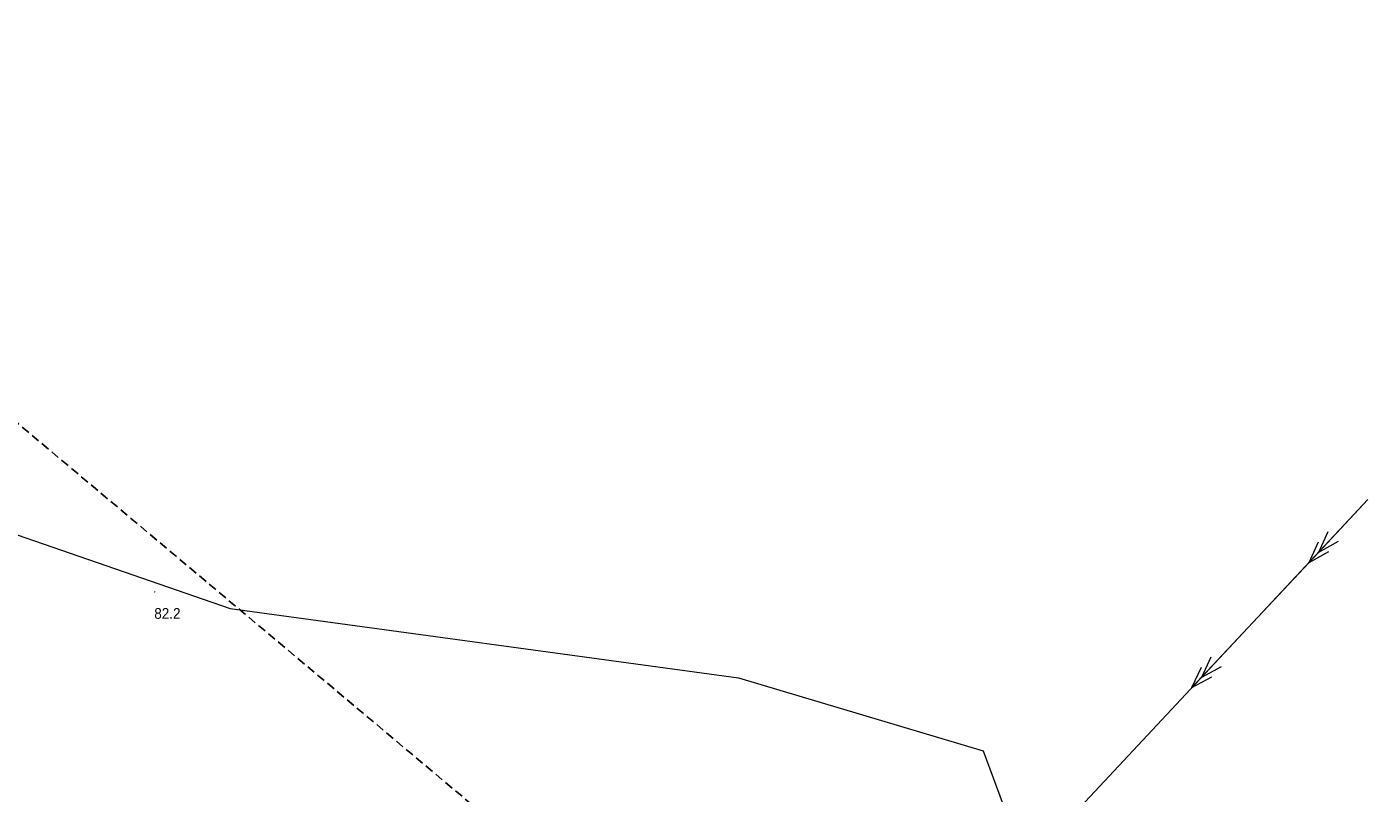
# Model space of a CAD drawing. Header units: metres. Extents: x 6540907 to 6541833, y 5893434 to 5894895.
# Tile 176 of 256: x 6541589 to 6541683, y 5893592 to 5893646. Entities that reach past the tile are written whole.
import ezdxf

# ---------------------------------------------------------------- set-up
doc = ezdxf.new("R2010")
doc.units = ezdxf.units.M
doc.header["$MEASUREMENT"] = 0
doc.linetypes.add('2', pattern=[0.9, 0.6, -0.3])
doc.linetypes.add('suep_sn_500', pattern=[0, 0])
doc.layers.get('0').update_dxf_attribs({"color": 2, "linetype": 'CONTINUOUS', "lineweight": 5})
for name, color, linetype, lineweight in [('pikieta naturalna', 251, 'CONTINUOUS', 9), ('pikieta naturalna-Atr2', 251, 'CONTINUOUS', 9), ('przewód elektroenergetyczny średniego napięcia', 251, 'CONTINUOUS', 9), ('woda stojąca', 251, 'CONTINUOUS', 9), ('Zakres', 252, 'CONTINUOUS', 15)]:
    doc.layers.add(name, color=color, linetype=linetype, lineweight=lineweight)
doc.styles.get("Standard").update_dxf_attribs({"font": 'Arial', "width": 0.75})

# ---------------------------------------------------------------- blocks, each defined once
blk = doc.blocks.new('SUEP2')
at = {"color": 0, "linetype": 'Continuous'}
for p, q in [((0, 0), (6.027, 0)), ((5.027, 0), (3.527, 0.5)), ((5.027, 0), (3.527, -0.5)), ((6.027, 0), (4.527, 0.5)), ((6.027, 0), (4.527, -0.5)), ((6.027, 0), (18.027, 0)), ((17.027, 0), (15.527, 0.5)), ((17.027, 0), (15.527, -0.5)), ((18.027, 0), (16.527, 0.5)), ((18.027, 0), (16.527, -0.5))]:
    blk.add_line(p, q, dxfattribs=at)
blk = doc.blocks.new('PW01')
at = {"linetype": 'Continuous', "lineweight": 13}
h = blk.add_hatch(color=0, dxfattribs=at)
edge = h.paths.add_edge_path()
edge.add_arc((0, 0), 0.045, 0, 360)

msp = doc.modelspace()

# ---------------------------------------------------------------- linework, layer by layer
at = {"layer": 'przewód elektroenergetyczny średniego napięcia', "linetype": 'suep_sn_500', "lineweight": 18, "flags": 128}
for points in [[(6541633.97, 5893560.603), (6541682.61, 5893612.6)], [(6541682.61, 5893612.6), (6541633.97, 5893560.603)]]:
    msp.add_lwpolyline(points, dxfattribs=at)
at = {"layer": 'woda stojąca', "linetype": 'Continuous', "lineweight": 18, "flags": 128}
msp.add_lwpolyline([(6541367.34, 5893722.853), (6541389.88, 5893720.183), (6541402.75, 5893717.593), (6541409.99, 5893716.313), (6541446.46, 5893689.393), (6541481.8, 5893656.163), (6541502.15, 5893642.063), (6541553.78, 5893625.433), (6541585.51, 5893611.003), (6541602.96, 5893604.983), (6541638.54, 5893600.133), (6541655.67, 5893595.003), (6541664.14, 5893572.153), (6541679.96, 5893529.473), (6541682.61, 5893525.314)], dxfattribs=at)
at = {"layer": 'Zakres', "linetype": '2', "lineweight": 25, "flags": 128}
msp.add_lwpolyline([(6541682.61, 5893538.602), (6541557.28, 5893643.783), (6541380.44, 5893717.283), (6541307.38, 5893706.193), (6541211.66, 5893744.233), (6541170.76, 5893749.163), (6541137.92, 5893734.863), (6541058.11, 5893726.893), (6540997.5, 5893673.663), (6540930.81, 5893582.593)], dxfattribs=at)

# ---------------------------------------------------------------- block references
at = {"layer": 'pikieta naturalna', "linetype": 'Continuous', "lineweight": 13}
msp.add_blockref('PW01', (6541597.67, 5893606.133), dxfattribs=at)
at = {"layer": 'przewód elektroenergetyczny średniego napięcia', "linetype": 'Continuous', "lineweight": 18, "rotation": 226.9109999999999}
msp.add_blockref('SUEP2', (6541682.61, 5893612.6), dxfattribs=at)

# ---------------------------------------------------------------- texts
at = {"layer": 'pikieta naturalna-Atr2', "width": 0.9}
msp.add_text('82.2', height=0.75, dxfattribs=at).set_placement((6541597.64, 5893604.253))

doc.saveas('drawing.dxf')
